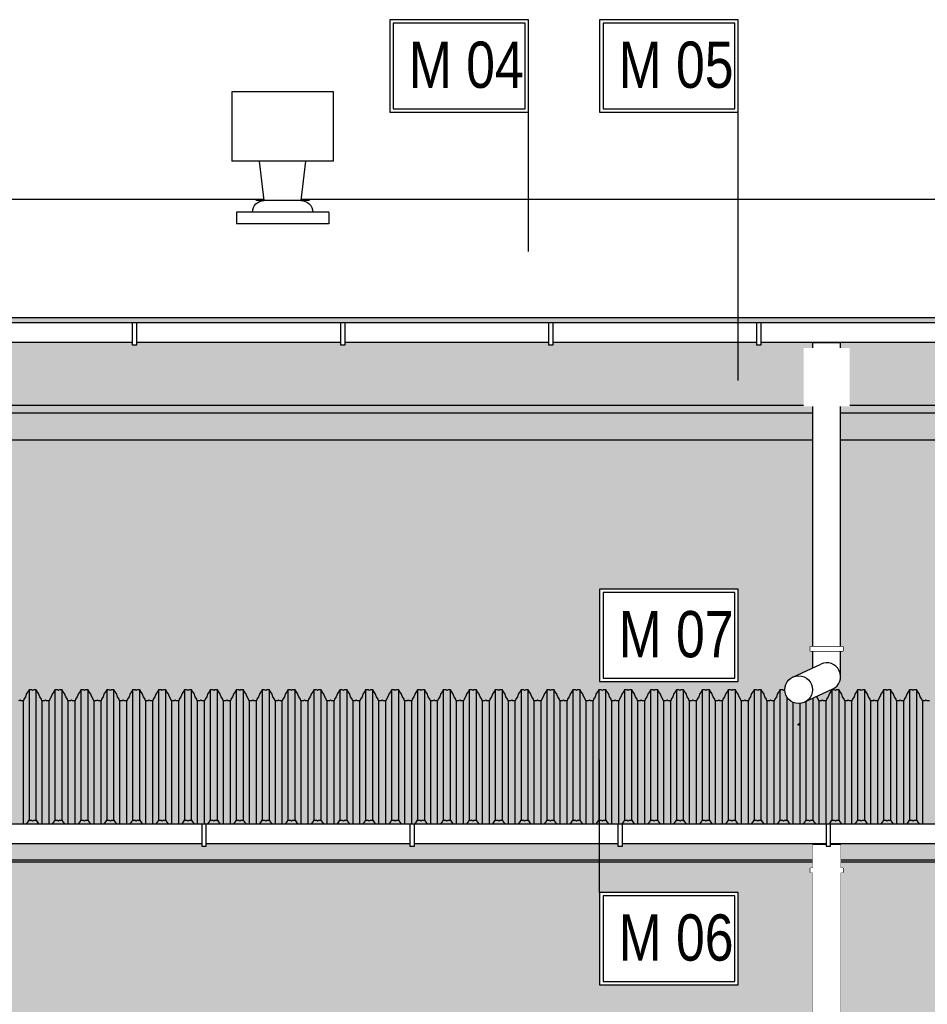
# Model space of a CAD drawing. Header units: millimetres. Extents: x 59331 to 112314, y -16110 to 34390.
# Tile 53 of 198: x 76796 to 77189, y -2231 to -1805. Entities that reach past the tile are written whole.
import ezdxf

# ---------------------------------------------------------------- set-up
doc = ezdxf.new("R2010")
doc.units = ezdxf.units.MM
doc.set_wipeout_variables(frame=1)
doc.linetypes.add('DASHED2', pattern=[0.375, 0.25, -0.125])
doc.layers.get('DEFPOINTS').update_dxf_attribs({"lineweight": 9})
for name, color, linetype in [('_HSA_OPIS', 43, 'Continuous'), ('_HSA_WIDOKOWE', 1, 'Continuous'), ('_HSA_WIDOKOWE_CIENKIE', 8, 'Continuous'), ('_HSA_ŚCIANY_CIENKIE', 2, 'Continuous'), ('_HSA_ŚCIANY_DZIAŁOWE', 6, 'Continuous')]:
    doc.layers.add(name, color=color, linetype=linetype)
doc.layers.add('_HSA_POMOC', color=120, linetype='Continuous', plot=False)
doc.layers.add('_HSA_WYDZIELENIA_POŻAROWE_240_MIN', color=7, linetype='DASHED2', true_color=0xab1603)
doc.styles.add('ARIAL_100', font='Arial.ttf', dxfattribs={"width": 0.8, "height": 20})

# ---------------------------------------------------------------- blocks, each defined once
blk = doc.blocks.new('*U1009')
at = {"transparency": 33554559}
h = blk.add_hatch(color=256, dxfattribs=at)
h.dxf.hatch_style = 1
h.paths.add_polyline_path([(0, 620.86), (-879, 620.86), (-879, 0), (0, 0)])
at = {"layer": 'DEFPOINTS'}
blk.add_lwpolyline([(0, 620.86), (-879, 620.86), (-879, 0), (0, 0), (0, 620.86)], close=True, dxfattribs=at)
blk = doc.blocks.new('*U61')
blk.add_wipeout([(0, 8.5), (0, 0), (10264, 0), (10264, 8.5)])
for p, q in [((10264, 8.5), (0, 8.5)), ((10264, 0), (0, 0))]:
    blk.add_line(p, q)
for points in [[(369.47, -1), (371.47, -1), (371.47, 8.5), (369.47, 8.5)], [(459.47, -1), (461.47, -1), (461.47, 8.5), (459.47, 8.5)], [(549.47, -1), (551.47, -1), (551.47, 8.5), (549.47, 8.5)], [(639.47, -1), (641.47, -1), (641.47, 8.5), (639.47, 8.5)]]:
    blk.add_wipeout(points)
for points in [[(369.47, -1), (371.47, -1), (371.47, 8.5), (369.47, 8.5)], [(459.47, -1), (461.47, -1), (461.47, 8.5), (459.47, 8.5)], [(549.47, -1), (551.47, -1), (551.47, 8.5), (549.47, 8.5)], [(639.47, -1), (641.47, -1), (641.47, 8.5), (639.47, 8.5)]]:
    blk.add_lwpolyline(points, close=True)
blk = doc.blocks.new('*U1006')
for points in [[(-6, 0), (6, 0), (6, -282.41), (-6, -282.41)], [(-7, -12), (7, -12), (7, -10), (-7, -10)], [(-7, -272.41), (7, -272.41), (7, -270.41), (-7, -270.41)]]:
    blk.add_lwpolyline(points, close=True)
blk.add_wipeout([(-6, 0), (6, 0), (6, -282.41), (-6, -282.41)])
for points in [[(-7, -10), (7, -10), (7, -12), (-7, -12)], [(-7, -100), (7, -100), (7, -102), (-7, -102)], [(-7, -190), (7, -190), (7, -192), (-7, -192)], [(-7, -270.41), (7, -270.41), (7, -272.41), (-7, -272.41)]]:
    blk.add_wipeout(points)
for points in [[(-7, -102), (7, -102), (7, -100), (-7, -100)], [(-7, -192), (7, -192), (7, -190), (-7, -190)]]:
    blk.add_lwpolyline(points, close=True)
blk = doc.blocks.new('A$Ce0e96bf1')
blk.add_wipeout([(-40, 0), (0, 0), (0, 5), (-7, 5), (-7.01, 5.23), (-7.03, 5.56), (-7.1, 5.99), (-7.18, 6.33), (-7.29, 6.68), (-7.54, 7.26), (-7.74, 7.62), (-8, 8.01), (-8.23, 8.28), (-8.46, 8.54), (-8.73, 8.78), (-8.99, 9), (-9.33, 9.23), (-9.58, 9.38), (-9.94, 9.56), (-10.25, 9.69), (-10.68, 9.82), (-11.05, 9.91), (-11.35, 9.96), (-11.64, 9.99), (-12, 10), (-10, 27), (2, 27), (2, 57), (-42, 57), (-42, 27), (-30, 27), (-28, 10), (-28.21, 10), (-28.9, 9.92), (-29.15, 9.87), (-29.48, 9.77), (-29.81, 9.66), (-30.14, 9.52), (-30.38, 9.4), (-30.86, 9.1), (-31.1, 8.92), (-31.62, 8.44), (-31.76, 8.29), (-32.01, 7.99), (-32.16, 7.77), (-32.36, 7.45), (-32.5, 7.18), (-32.58, 7), (-32.71, 6.67), (-32.79, 6.44), (-32.89, 6.05), (-32.94, 5.8), (-32.98, 5.49), (-32.99, 5.25), (-32.99, 5), (-40, 5)])
for p, q in [((-42, 57), (2, 57)), ((-42, 27), (-42, 57)), ((2, 57), (2, 27)), ((-42, 27), (2, 27)), ((-28, 10), (-30, 27)), ((-12, 10), (-10, 27)), ((-31.54, 10), (-8.46, 10)), ((-40, 5), (0, 5)), ((-40, 5), (-40, 0)), ((0, 5), (0, 0)), ((-40, 0), (0, 0))]:
    blk.add_line(p, q)
for centre, start, end in [((-28, 5), 90, 180), ((-12, 5), 0, 90)]:
    blk.add_arc(centre, 5, start, end)
blk = doc.blocks.new('DASZEK')
for points in [[(755.66, 63.41), (754.54, 63.41), (754.08, 63.7), (753.63, 63.41), (752.51, 63.41), (752.31, 64.11), (751.62, 65.07), (751.09, 66.6), (750.41, 67.44), (750.06, 68.18), (748.94, 68.18), (748.49, 67.88), (748.03, 68.18), (746.91, 68.18), (746.56, 67.44), (745.88, 66.6), (745.36, 65.07), (744.66, 64.11), (744.46, 63.41), (743.34, 63.41), (742.89, 63.7), (742.43, 63.41), (741.31, 63.41), (741.11, 64.11), (740.42, 65.07), (739.89, 66.6), (739.21, 67.44), (738.86, 68.18), (737.75, 68.18), (737.29, 67.88), (736.83, 68.18), (735.72, 68.18), (735.37, 67.44), (734.69, 66.6), (734.16, 65.07), (733.47, 64.11), (733.26, 63.41), (732.15, 63.41), (731.69, 63.7), (731.23, 63.41), (730.12, 63.41), (729.91, 64.11), (729.22, 65.07), (728.69, 66.6), (728.01, 67.44), (727.66, 68.18), (726.55, 68.18), (726.09, 67.88), (725.63, 68.18), (724.52, 68.18), (724.17, 67.44), (723.49, 66.6), (722.96, 65.07), (722.27, 64.11), (722.06, 63.41), (720.95, 63.41), (720.49, 63.7), (720.03, 63.41), (718.92, 63.41), (718.71, 64.11), (718.02, 65.07), (717.49, 66.6), (716.81, 67.44), (716.46, 68.18), (715.35, 68.18), (714.89, 67.88), (714.43, 68.18), (713.32, 68.18), (712.97, 67.44), (712.29, 66.6), (711.76, 65.07), (711.07, 64.11), (710.86, 63.41), (709.75, 63.41), (709.29, 63.7), (708.83, 63.41), (707.72, 63.41), (707.51, 64.11), (706.82, 65.07), (706.29, 66.6), (705.61, 67.44), (705.26, 68.18), (704.15, 68.18), (703.69, 67.88), (703.23, 68.18), (702.12, 68.18), (701.77, 67.44), (701.09, 66.6), (700.56, 65.07), (699.87, 64.11), (699.67, 63.41), (698.55, 63.41), (698.09, 63.7), (697.63, 63.41), (696.52, 63.41), (696.31, 64.11), (695.62, 65.07), (695.1, 66.6), (694.41, 67.44), (694.07, 68.18), (692.95, 68.18), (692.49, 67.88), (692.04, 68.18), (690.92, 68.18), (690.57, 67.44), (689.89, 66.6), (689.36, 65.07), (688.67, 64.11), (688.47, 63.41), (687.35, 63.41), (686.89, 63.7), (686.44, 63.41), (685.32, 63.41), (685.12, 64.11), (684.43, 65.07), (683.9, 66.6), (683.22, 67.44), (682.87, 68.18), (681.75, 68.18), (681.3, 67.88), (680.84, 68.18), (679.72, 68.18), (679.37, 67.44), (678.69, 66.6), (678.17, 65.07), (677.47, 64.11), (677.27, 63.41), (676.15, 63.41), (675.7, 63.7), (675.24, 63.41), (674.12, 63.41), (673.92, 64.11), (673.23, 65.07), (672.7, 66.6), (672.02, 67.44), (671.67, 68.18), (670.56, 68.18), (670.1, 67.88), (669.64, 68.18), (668.53, 68.18), (668.18, 67.44), (667.5, 66.6), (666.97, 65.07), (666.28, 64.11), (666.07, 63.41), (664.96, 63.41), (664.5, 63.7), (664.04, 63.41), (662.93, 63.41), (662.72, 64.11), (662.03, 65.07), (661.5, 66.6), (660.82, 67.44), (660.47, 68.18), (659.36, 68.18), (658.9, 67.88), (658.44, 68.18), (657.33, 68.18), (656.98, 67.44), (656.3, 66.6), (655.77, 65.07), (655.08, 64.11), (654.87, 63.41), (653.76, 63.41), (653.3, 63.7), (652.84, 63.41), (651.73, 63.41), (651.52, 64.11), (650.83, 65.07), (650.3, 66.6), (649.62, 67.44), (649.27, 68.18), (648.16, 68.18), (647.7, 67.88), (647.24, 68.18), (646.13, 68.18), (645.78, 67.44), (645.1, 66.6), (644.57, 65.07), (643.88, 64.11), (643.67, 63.41), (642.56, 63.41), (642.1, 63.7), (641.64, 63.41), (640.53, 63.41), (640.32, 64.11), (639.63, 65.07), (639.1, 66.6), (638.42, 67.44), (638.07, 68.18), (636.96, 68.18), (636.5, 67.88), (636.04, 68.18), (634.93, 68.18), (634.58, 67.44), (633.9, 66.6), (633.37, 65.07), (632.68, 64.11), (632.48, 63.41), (631.36, 63.41), (630.9, 63.7), (630.44, 63.41), (629.33, 63.41), (629.12, 64.11), (628.43, 65.07), (627.91, 66.6), (627.23, 67.44), (626.88, 68.18), (625.76, 68.18), (625.3, 67.88), (624.85, 68.18), (623.73, 68.18), (623.38, 67.44), (622.7, 66.6), (622.17, 65.07), (621.48, 64.11), (621.28, 63.41), (620.16, 63.41), (619.7, 63.7), (619.25, 63.41), (618.13, 63.41), (617.93, 64.11), (617.24, 65.07), (616.71, 66.6), (616.03, 67.44), (615.68, 68.18), (614.56, 68.18), (614.11, 67.88), (613.65, 68.18), (612.53, 68.18), (612.18, 67.44), (611.5, 66.6), (610.98, 65.07), (610.28, 64.11), (610.08, 63.41), (608.96, 63.41), (608.51, 63.7), (608.05, 63.41), (606.93, 63.41), (606.73, 64.11), (606.04, 65.07), (605.51, 66.6), (604.83, 67.44), (604.48, 68.18), (603.37, 68.18), (602.91, 67.88), (602.45, 68.18), (601.34, 68.18), (600.99, 67.44), (600.31, 66.6), (599.78, 65.07), (599.09, 64.11), (598.88, 63.41), (597.77, 63.41), (597.31, 63.7), (596.85, 63.41), (595.74, 63.41), (595.53, 64.11), (594.84, 65.07), (594.31, 66.6), (593.63, 67.44), (593.28, 68.18), (592.17, 68.18), (591.71, 67.88), (591.25, 68.18), (590.14, 68.18), (589.79, 67.44), (589.11, 66.6), (588.58, 65.07), (587.89, 64.11), (587.68, 63.41), (586.57, 63.41), (586.11, 63.7), (585.65, 63.41), (584.54, 63.41), (584.33, 64.11), (583.64, 65.07), (583.11, 66.6), (582.43, 67.44), (582.08, 68.18), (580.97, 68.18), (580.51, 67.88), (580.05, 68.18), (578.94, 68.18), (578.59, 67.44), (577.91, 66.6), (577.38, 65.07), (576.69, 64.11), (576.48, 63.41), (575.37, 63.41), (574.91, 63.7), (574.45, 63.41), (573.34, 63.41), (573.13, 64.11), (572.44, 65.07), (571.91, 66.6), (571.23, 67.44), (570.88, 68.18), (569.77, 68.18), (569.31, 67.88), (568.85, 68.18), (567.74, 68.18), (567.39, 67.44), (566.71, 66.6), (566.18, 65.07), (565.49, 64.11), (565.29, 63.41), (564.17, 63.41), (563.71, 63.7), (563.25, 63.41), (562.14, 63.41), (561.93, 64.11), (561.24, 65.07), (560.72, 66.6), (560.04, 67.44), (559.69, 68.18), (558.57, 68.18), (558.11, 67.88), (557.66, 68.18), (556.54, 68.18), (556.19, 67.44), (555.51, 66.6), (554.98, 65.07), (554.29, 64.11), (554.09, 63.41), (552.97, 63.41), (552.51, 63.7), (552.06, 63.41), (550.94, 63.41), (550.74, 64.11), (550.05, 65.07), (549.52, 66.6), (548.84, 67.44), (548.49, 68.18), (547.37, 68.18), (546.92, 67.88), (546.46, 68.18), (545.34, 68.18), (544.99, 67.44), (544.31, 66.6), (543.79, 65.07), (543.09, 64.11), (542.89, 63.41), (541.77, 63.41), (541.32, 63.7), (540.86, 63.41), (539.74, 63.41), (539.54, 64.11), (538.85, 65.07), (538.32, 66.6), (537.64, 67.44), (537.29, 68.18), (536.18, 68.18), (535.72, 67.88), (535.26, 68.18), (534.15, 68.18), (533.8, 67.44), (533.12, 66.6), (532.59, 65.07), (531.9, 64.11), (531.69, 63.41), (530.58, 63.41), (530.12, 63.7), (529.66, 63.41), (528.55, 63.41), (528.34, 64.11), (527.65, 65.07), (527.12, 66.6), (526.44, 67.44), (526.09, 68.18), (524.98, 68.18), (524.52, 67.88), (524.06, 68.18), (522.95, 68.18), (522.6, 67.44), (521.92, 66.6), (521.39, 65.07), (520.7, 64.11), (520.49, 63.41), (519.38, 63.41), (518.92, 63.7), (518.46, 63.41), (517.35, 63.41), (517.14, 64.11), (516.45, 65.07), (515.92, 66.6), (515.24, 67.44), (514.89, 68.18), (513.78, 68.18), (513.32, 67.88), (512.86, 68.18), (511.75, 68.18), (511.4, 67.44), (510.72, 66.6), (510.19, 65.07), (509.5, 64.11), (509.29, 63.41), (508.18, 63.41), (507.72, 63.7), (507.26, 63.41), (506.15, 63.41), (505.94, 64.11), (505.25, 65.07), (504.72, 66.6), (504.04, 67.44), (503.69, 68.18), (502.58, 68.18), (502.12, 67.88), (501.66, 68.18), (500.55, 68.18), (500.2, 67.44), (499.52, 66.6), (498.99, 65.07), (498.3, 64.11), (498.1, 63.41), (496.98, 63.41), (496.52, 63.7), (496.06, 63.41), (494.95, 63.41), (494.74, 64.11), (494.05, 65.07), (493.53, 66.6), (492.85, 67.44), (492.5, 68.18), (491.38, 68.18), (490.92, 67.88), (490.47, 68.18), (489.35, 68.18), (489, 67.44), (488.32, 66.6), (487.79, 65.07), (487.1, 64.11), (486.9, 63.41), (485.78, 63.41), (485.32, 63.7), (484.87, 63.41), (483.75, 63.41), (483.55, 64.11), (482.86, 65.07), (482.33, 66.6), (481.65, 67.44), (481.3, 68.18), (480.18, 68.18), (479.73, 67.88), (479.27, 68.18), (478.15, 68.18), (477.8, 67.44), (477.12, 66.6), (476.6, 65.07), (475.91, 64.11), (475.7, 63.41), (474.58, 63.41), (474.13, 63.7), (473.67, 63.41), (472.55, 63.41), (472.35, 64.11), (471.66, 65.07), (471.13, 66.6), (470.45, 67.44), (470.1, 68.18), (468.99, 68.18), (468.53, 67.88), (468.07, 68.18), (466.96, 68.18), (466.61, 67.44), (465.93, 66.6), (465.4, 65.07), (464.71, 64.11), (464.5, 63.41), (463.39, 63.41), (462.93, 63.7), (462.47, 63.41), (461.36, 63.41), (461.15, 64.11), (460.46, 65.07), (459.93, 66.6), (459.25, 67.44), (458.9, 68.18), (457.79, 68.18), (457.33, 67.88), (456.87, 68.18), (455.76, 68.18), (455.41, 67.44), (454.73, 66.6), (454.2, 65.07), (453.51, 64.11), (453.3, 63.41), (452.19, 63.41), (451.73, 63.7), (451.27, 63.41), (450.16, 63.41), (449.95, 64.11), (449.26, 65.07), (448.73, 66.6), (448.05, 67.44), (447.7, 68.18), (446.59, 68.18), (446.13, 67.88), (445.67, 68.18), (444.56, 68.18), (444.21, 67.44), (443.53, 66.6), (443, 65.07), (442.31, 64.11), (442.1, 63.41), (440.99, 63.41), (440.53, 63.7), (440.07, 63.41), (438.96, 63.41), (438.75, 64.11), (438.06, 65.07), (437.53, 66.6), (436.85, 67.44), (436.5, 68.18), (435.39, 68.18), (434.93, 67.88), (434.47, 68.18), (433.36, 68.18), (433.01, 67.44), (432.33, 66.6), (431.8, 65.07), (431.11, 64.11), (430.91, 63.41), (429.79, 63.41), (429.33, 63.7), (428.87, 63.41), (427.76, 63.41), (427.55, 64.11), (426.86, 65.07), (426.34, 66.6), (425.66, 67.44), (425.31, 68.18), (424.19, 68.18), (423.73, 67.88), (423.28, 68.18), (422.16, 68.18), (421.81, 67.44), (421.13, 66.6), (420.6, 65.07), (419.91, 64.11), (419.71, 63.41), (418.59, 63.41), (418.13, 63.7), (417.68, 63.41), (416.56, 63.41), (416.36, 64.11), (415.67, 65.07), (415.14, 66.6), (414.46, 67.44), (414.11, 68.18), (412.99, 68.18), (412.54, 67.88), (412.08, 68.18), (410.96, 68.18), (410.61, 67.44), (409.93, 66.6), (409.41, 65.07), (408.72, 64.11), (408.51, 63.41), (407.39, 63.41), (406.94, 63.7), (406.48, 63.41), (405.36, 63.41), (405.16, 64.11), (404.47, 65.07), (403.94, 66.6), (403.26, 67.44), (402.91, 68.18), (401.8, 68.18), (401.34, 67.88), (400.88, 68.18), (399.77, 68.18), (399.42, 67.44), (398.74, 66.6), (398.21, 65.07), (397.52, 64.11), (397.31, 63.41), (396.2, 63.41), (395.74, 63.7), (395.28, 63.41), (394.17, 63.41), (393.96, 64.11), (393.27, 65.07), (392.74, 66.6), (392.06, 67.44), (391.71, 68.18), (390.6, 68.18), (390.14, 67.88), (389.68, 68.18), (388.57, 68.18), (388.22, 67.44), (387.54, 66.6), (387.01, 65.07), (386.32, 64.11), (386.11, 63.41), (385, 63.41), (384.54, 63.7), (384.08, 63.41), (382.97, 63.41), (382.76, 64.11), (382.07, 65.07), (381.54, 66.6), (380.86, 67.44), (380.51, 68.18), (379.4, 68.18), (378.94, 67.88), (378.48, 68.18), (377.37, 68.18), (377.02, 67.44), (376.34, 66.6), (375.81, 65.07), (375.12, 64.11), (374.91, 63.41), (373.8, 63.41), (373.34, 63.7), (372.88, 63.41), (371.77, 63.41), (371.56, 64.11), (370.87, 65.07), (370.34, 66.6), (369.66, 67.44), (369.31, 68.18), (368.2, 68.18), (367.74, 67.88), (367.28, 68.18), (366.17, 68.18), (365.82, 67.44), (365.14, 66.6), (364.61, 65.07), (363.92, 64.11), (363.72, 63.41), (362.6, 63.41), (362.14, 63.7), (361.69, 63.41)], [(361.69, 7.03), (362.14, 7.32), (362.6, 7.03), (363.72, 7.03), (363.92, 7.73), (364.61, 8.69), (365.14, 10.22), (365.82, 11.06), (366.17, 11.8), (367.28, 11.8), (367.74, 11.5), (368.2, 11.8), (369.31, 11.8), (369.66, 11.06), (370.34, 10.22), (370.87, 8.69), (371.56, 7.73), (371.77, 7.03), (372.88, 7.03), (373.34, 7.32), (373.8, 7.03), (374.91, 7.03), (375.12, 7.73), (375.81, 8.69), (376.34, 10.22), (377.02, 11.06), (377.37, 11.8), (378.48, 11.8), (378.94, 11.5), (379.4, 11.8), (380.51, 11.8), (380.86, 11.06), (381.54, 10.22), (382.07, 8.69), (382.76, 7.73), (382.97, 7.03), (384.08, 7.03), (384.54, 7.32), (385, 7.03), (386.11, 7.03), (386.32, 7.73), (387.01, 8.69), (387.54, 10.22), (388.22, 11.06), (388.57, 11.8), (389.68, 11.8), (390.14, 11.5), (390.6, 11.8), (391.71, 11.8), (392.06, 11.06), (392.74, 10.22), (393.27, 8.69), (393.96, 7.73), (394.17, 7.03), (395.28, 7.03), (395.74, 7.32), (396.2, 7.03), (397.31, 7.03), (397.52, 7.73), (398.21, 8.69), (398.74, 10.22), (399.42, 11.06), (399.77, 11.8), (400.88, 11.8), (401.34, 11.5), (401.8, 11.8), (402.91, 11.8), (403.26, 11.06), (403.94, 10.22), (404.47, 8.69), (405.16, 7.73), (405.36, 7.03), (406.48, 7.03), (406.94, 7.32), (407.39, 7.03), (408.51, 7.03), (408.72, 7.73), (409.41, 8.69), (409.93, 10.22), (410.61, 11.06), (410.96, 11.8), (412.08, 11.8), (412.54, 11.5), (412.99, 11.8), (414.11, 11.8), (414.46, 11.06), (415.14, 10.22), (415.67, 8.69), (416.36, 7.73), (416.56, 7.03), (417.68, 7.03), (418.13, 7.32), (418.59, 7.03), (419.71, 7.03), (419.91, 7.73), (420.6, 8.69), (421.13, 10.22), (421.81, 11.06), (422.16, 11.8), (423.28, 11.8), (423.73, 11.5), (424.19, 11.8), (425.31, 11.8), (425.66, 11.06), (426.34, 10.22), (426.86, 8.69), (427.55, 7.73), (427.76, 7.03), (428.87, 7.03), (429.33, 7.32), (429.79, 7.03), (430.91, 7.03), (431.11, 7.73), (431.8, 8.69), (432.33, 10.22), (433.01, 11.06), (433.36, 11.8), (434.47, 11.8), (434.93, 11.5), (435.39, 11.8), (436.5, 11.8), (436.85, 11.06), (437.53, 10.22), (438.06, 8.69), (438.75, 7.73), (438.96, 7.03), (440.07, 7.03), (440.53, 7.32), (440.99, 7.03), (442.1, 7.03), (442.31, 7.73), (443, 8.69), (443.53, 10.22), (444.21, 11.06), (444.56, 11.8), (445.67, 11.8), (446.13, 11.5), (446.59, 11.8), (447.7, 11.8), (448.05, 11.06), (448.73, 10.22), (449.26, 8.69), (449.95, 7.73), (450.16, 7.03), (451.27, 7.03), (451.73, 7.32), (452.19, 7.03), (453.3, 7.03), (453.51, 7.73), (454.2, 8.69), (454.73, 10.22), (455.41, 11.06), (455.76, 11.8), (456.87, 11.8), (457.33, 11.5), (457.79, 11.8), (458.9, 11.8), (459.25, 11.06), (459.93, 10.22), (460.46, 8.69), (461.15, 7.73), (461.36, 7.03), (462.47, 7.03), (462.93, 7.32), (463.39, 7.03), (464.5, 7.03), (464.71, 7.73), (465.4, 8.69), (465.93, 10.22), (466.61, 11.06), (466.96, 11.8), (468.07, 11.8), (468.53, 11.5), (468.99, 11.8), (470.1, 11.8), (470.45, 11.06), (471.13, 10.22), (471.66, 8.69), (472.35, 7.73), (472.55, 7.03), (473.67, 7.03), (474.13, 7.32), (474.58, 7.03), (475.7, 7.03), (475.91, 7.73), (476.6, 8.69), (477.12, 10.22), (477.8, 11.06), (478.15, 11.8), (479.27, 11.8), (479.73, 11.5), (480.18, 11.8), (481.3, 11.8), (481.65, 11.06), (482.33, 10.22), (482.86, 8.69), (483.55, 7.73), (483.75, 7.03), (484.87, 7.03), (485.32, 7.32), (485.78, 7.03), (486.9, 7.03), (487.1, 7.73), (487.79, 8.69), (488.32, 10.22), (489, 11.06), (489.35, 11.8), (490.47, 11.8), (490.92, 11.5), (491.38, 11.8), (492.5, 11.8), (492.85, 11.06), (493.53, 10.22), (494.05, 8.69), (494.74, 7.73), (494.95, 7.03), (496.06, 7.03), (496.52, 7.32), (496.98, 7.03), (498.1, 7.03), (498.3, 7.73), (498.99, 8.69), (499.52, 10.22), (500.2, 11.06), (500.55, 11.8), (501.66, 11.8), (502.12, 11.5), (502.58, 11.8), (503.69, 11.8), (504.04, 11.06), (504.72, 10.22), (505.25, 8.69), (505.94, 7.73), (506.15, 7.03), (507.26, 7.03), (507.72, 7.32), (508.18, 7.03), (509.29, 7.03), (509.5, 7.73), (510.19, 8.69), (510.72, 10.22), (511.4, 11.06), (511.75, 11.8), (512.86, 11.8), (513.32, 11.5), (513.78, 11.8), (514.89, 11.8), (515.24, 11.06), (515.92, 10.22), (516.45, 8.69), (517.14, 7.73), (517.35, 7.03), (518.46, 7.03), (518.92, 7.32), (519.38, 7.03), (520.49, 7.03), (520.7, 7.73), (521.39, 8.69), (521.92, 10.22), (522.6, 11.06), (522.95, 11.8), (524.06, 11.8), (524.52, 11.5), (524.98, 11.8), (526.09, 11.8), (526.44, 11.06), (527.12, 10.22), (527.65, 8.69), (528.34, 7.73), (528.55, 7.03), (529.66, 7.03), (530.12, 7.32), (530.58, 7.03), (531.69, 7.03), (531.9, 7.73), (532.59, 8.69), (533.12, 10.22), (533.8, 11.06), (534.15, 11.8), (535.26, 11.8), (535.72, 11.5), (536.18, 11.8), (537.29, 11.8), (537.64, 11.06), (538.32, 10.22), (538.85, 8.69), (539.54, 7.73), (539.74, 7.03), (540.86, 7.03), (541.32, 7.32), (541.77, 7.03), (542.89, 7.03), (543.09, 7.73), (543.79, 8.69), (544.31, 10.22), (544.99, 11.06), (545.34, 11.8), (546.46, 11.8), (546.92, 11.5), (547.37, 11.8), (548.49, 11.8), (548.84, 11.06), (549.52, 10.22), (550.05, 8.69), (550.74, 7.73), (550.94, 7.03), (552.06, 7.03), (552.51, 7.32), (552.97, 7.03), (554.09, 7.03), (554.29, 7.73), (554.98, 8.69), (555.51, 10.22), (556.19, 11.06), (556.54, 11.8), (557.66, 11.8), (558.11, 11.5), (558.57, 11.8), (559.69, 11.8), (560.04, 11.06), (560.72, 10.22), (561.24, 8.69), (561.93, 7.73), (562.14, 7.03), (563.25, 7.03), (563.71, 7.32), (564.17, 7.03), (565.29, 7.03), (565.49, 7.73), (566.18, 8.69), (566.71, 10.22), (567.39, 11.06), (567.74, 11.8), (568.85, 11.8), (569.31, 11.5), (569.77, 11.8), (570.88, 11.8), (571.23, 11.06), (571.91, 10.22), (572.44, 8.69), (573.13, 7.73), (573.34, 7.03), (574.45, 7.03), (574.91, 7.32), (575.37, 7.03), (576.48, 7.03), (576.69, 7.73), (577.38, 8.69), (577.91, 10.22), (578.59, 11.06), (578.94, 11.8), (580.05, 11.8), (580.51, 11.5), (580.97, 11.8), (582.08, 11.8), (582.43, 11.06), (583.11, 10.22), (583.64, 8.69), (584.33, 7.73), (584.54, 7.03), (585.65, 7.03), (586.11, 7.32), (586.57, 7.03), (587.68, 7.03), (587.89, 7.73), (588.58, 8.69), (589.11, 10.22), (589.79, 11.06), (590.14, 11.8), (591.25, 11.8), (591.71, 11.5), (592.17, 11.8), (593.28, 11.8), (593.63, 11.06), (594.31, 10.22), (594.84, 8.69), (595.53, 7.73), (595.74, 7.03), (596.85, 7.03), (597.31, 7.32), (597.77, 7.03), (598.88, 7.03), (599.09, 7.73), (599.78, 8.69), (600.31, 10.22), (600.99, 11.06), (601.34, 11.8), (602.45, 11.8), (602.91, 11.5), (603.37, 11.8), (604.48, 11.8), (604.83, 11.06), (605.51, 10.22), (606.04, 8.69), (606.73, 7.73), (606.93, 7.03), (608.05, 7.03), (608.51, 7.32), (608.96, 7.03), (610.08, 7.03), (610.28, 7.73), (610.98, 8.69), (611.5, 10.22), (612.18, 11.06), (612.53, 11.8), (613.65, 11.8), (614.11, 11.5), (614.56, 11.8), (615.68, 11.8), (616.03, 11.06), (616.71, 10.22), (617.24, 8.69), (617.93, 7.73), (618.13, 7.03), (619.25, 7.03), (619.7, 7.32), (620.16, 7.03), (621.28, 7.03), (621.48, 7.73), (622.17, 8.69), (622.7, 10.22), (623.38, 11.06), (623.73, 11.8), (624.85, 11.8), (625.3, 11.5), (625.76, 11.8), (626.88, 11.8), (627.23, 11.06), (627.91, 10.22), (628.43, 8.69), (629.12, 7.73), (629.33, 7.03), (630.44, 7.03), (630.9, 7.32), (631.36, 7.03), (632.48, 7.03), (632.68, 7.73), (633.37, 8.69), (633.9, 10.22), (634.58, 11.06), (634.93, 11.8), (636.04, 11.8), (636.5, 11.5), (636.96, 11.8), (638.07, 11.8), (638.42, 11.06), (639.1, 10.22), (639.63, 8.69), (640.32, 7.73), (640.53, 7.03), (641.64, 7.03), (642.1, 7.32), (642.56, 7.03), (643.67, 7.03), (643.88, 7.73), (644.57, 8.69), (645.1, 10.22), (645.78, 11.06), (646.13, 11.8), (647.24, 11.8), (647.7, 11.5), (648.16, 11.8), (649.27, 11.8), (649.62, 11.06), (650.3, 10.22), (650.83, 8.69), (651.52, 7.73), (651.73, 7.03), (652.84, 7.03), (653.3, 7.32), (653.76, 7.03), (654.87, 7.03), (655.08, 7.73), (655.77, 8.69), (656.3, 10.22), (656.98, 11.06), (657.33, 11.8), (658.44, 11.8), (658.9, 11.5), (659.36, 11.8), (660.47, 11.8), (660.82, 11.06), (661.5, 10.22), (662.03, 8.69), (662.72, 7.73), (662.93, 7.03), (664.04, 7.03), (664.5, 7.32), (664.96, 7.03), (666.07, 7.03), (666.28, 7.73), (666.97, 8.69), (667.5, 10.22), (668.18, 11.06), (668.53, 11.8), (669.64, 11.8), (670.1, 11.5), (670.56, 11.8), (671.67, 11.8), (672.02, 11.06), (672.7, 10.22), (673.23, 8.69), (673.92, 7.73), (674.12, 7.03), (675.24, 7.03), (675.7, 7.32), (676.15, 7.03), (677.27, 7.03), (677.47, 7.73), (678.17, 8.69), (678.69, 10.22), (679.37, 11.06), (679.72, 11.8), (680.84, 11.8), (681.3, 11.5), (681.75, 11.8), (682.87, 11.8), (683.22, 11.06), (683.9, 10.22), (684.43, 8.69), (685.12, 7.73), (685.32, 7.03), (686.44, 7.03), (686.89, 7.32), (687.35, 7.03), (688.47, 7.03), (688.67, 7.73), (689.36, 8.69), (689.89, 10.22), (690.57, 11.06), (690.92, 11.8), (692.04, 11.8), (692.49, 11.5), (692.95, 11.8), (694.07, 11.8), (694.41, 11.06), (695.1, 10.22), (695.62, 8.69), (696.31, 7.73), (696.52, 7.03), (697.63, 7.03), (698.09, 7.32), (698.55, 7.03), (699.67, 7.03), (699.87, 7.73), (700.56, 8.69), (701.09, 10.22), (701.77, 11.06), (702.12, 11.8), (703.23, 11.8), (703.69, 11.5), (704.15, 11.8), (705.26, 11.8), (705.61, 11.06), (706.29, 10.22), (706.82, 8.69), (707.51, 7.73), (707.72, 7.03), (708.83, 7.03), (709.29, 7.32), (709.75, 7.03), (710.86, 7.03), (711.07, 7.73), (711.76, 8.69), (712.29, 10.22), (712.97, 11.06), (713.32, 11.8), (714.43, 11.8), (714.89, 11.5), (715.35, 11.8), (716.46, 11.8), (716.81, 11.06), (717.49, 10.22), (718.02, 8.69), (718.71, 7.73), (718.92, 7.03), (720.03, 7.03), (720.49, 7.32), (720.95, 7.03), (722.06, 7.03), (722.27, 7.73), (722.96, 8.69), (723.49, 10.22), (724.17, 11.06), (724.52, 11.8), (725.63, 11.8), (726.09, 11.5), (726.55, 11.8), (727.66, 11.8), (728.01, 11.06), (728.69, 10.22), (729.22, 8.69), (729.91, 7.73), (730.12, 7.03), (731.23, 7.03), (731.69, 7.32), (732.15, 7.03), (733.26, 7.03), (733.47, 7.73), (734.16, 8.69), (734.69, 10.22), (735.37, 11.06), (735.72, 11.8), (736.83, 11.8), (737.29, 11.5), (737.75, 11.8), (738.86, 11.8), (739.21, 11.06), (739.89, 10.22), (740.42, 8.69), (741.11, 7.73), (741.31, 7.03), (742.43, 7.03), (742.89, 7.32), (743.34, 7.03), (744.46, 7.03), (744.66, 7.73), (745.36, 8.69), (745.88, 10.22), (746.56, 11.06), (746.91, 11.8), (748.03, 11.8), (748.49, 11.5), (748.94, 11.8), (750.06, 11.8), (750.41, 11.06), (751.09, 10.22), (751.62, 8.69), (752.31, 7.73), (752.51, 7.03), (753.63, 7.03), (754.08, 7.32), (754.54, 7.03), (755.66, 7.03)]]:
    blk.add_lwpolyline(points)
at = {"layer": '_HSA_WIDOKOWE_CIENKIE'}
for p, q in [((366.17, 68.18), (366.17, 11.8)), ((369.31, 11.8), (369.31, 68.18)), ((377.37, 68.18), (377.37, 11.8)), ((380.51, 11.8), (380.51, 68.18)), ((388.57, 68.18), (388.57, 11.8)), ((391.71, 11.8), (391.71, 68.18)), ((399.77, 68.18), (399.77, 11.8)), ((402.91, 11.8), (402.91, 68.18)), ((410.96, 68.18), (410.96, 11.8)), ((414.11, 11.8), (414.11, 68.18)), ((422.16, 68.18), (422.16, 11.8)), ((425.31, 11.8), (425.31, 68.18)), ((433.36, 68.18), (433.36, 11.8)), ((436.5, 11.8), (436.5, 68.18)), ((444.56, 68.18), (444.56, 11.8)), ((447.7, 11.8), (447.7, 68.18)), ((455.76, 68.18), (455.76, 11.8)), ((458.9, 11.8), (458.9, 68.18)), ((466.96, 68.18), (466.96, 11.8)), ((470.1, 11.8), (470.1, 68.18)), ((478.15, 68.18), (478.15, 11.8)), ((481.3, 11.8), (481.3, 68.18)), ((489.35, 68.18), (489.35, 11.8)), ((492.5, 11.8), (492.5, 68.18)), ((500.55, 68.18), (500.55, 11.8)), ((503.69, 11.8), (503.69, 68.18)), ((511.75, 68.18), (511.75, 11.8)), ((514.89, 11.8), (514.89, 68.18)), ((522.95, 68.18), (522.95, 11.8)), ((526.09, 11.8), (526.09, 68.18)), ((534.15, 68.18), (534.15, 11.8)), ((537.29, 11.8), (537.29, 68.18)), ((545.34, 68.18), (545.34, 11.8)), ((548.49, 11.8), (548.49, 68.18)), ((556.54, 68.18), (556.54, 11.8)), ((559.69, 11.8), (559.69, 68.18)), ((567.74, 68.18), (567.74, 11.8)), ((570.88, 11.8), (570.88, 68.18)), ((578.94, 68.18), (578.94, 11.8)), ((582.08, 11.8), (582.08, 68.18)), ((590.14, 68.18), (590.14, 11.8)), ((593.28, 11.8), (593.28, 68.18)), ((601.34, 68.18), (601.34, 11.8)), ((604.48, 11.8), (604.48, 68.18)), ((612.53, 68.18), (612.53, 11.8)), ((615.68, 11.8), (615.68, 68.18)), ((623.73, 68.18), (623.73, 11.8)), ((626.88, 11.8), (626.88, 68.18)), ((634.93, 68.18), (634.93, 11.8)), ((638.07, 11.8), (638.07, 68.18)), ((646.13, 68.18), (646.13, 11.8)), ((649.27, 11.8), (649.27, 68.18)), ((657.33, 68.18), (657.33, 11.8)), ((660.47, 11.8), (660.47, 68.18)), ((668.53, 68.18), (668.53, 11.8)), ((671.67, 11.8), (671.67, 68.18)), ((679.72, 68.18), (679.72, 11.8)), ((682.87, 11.8), (682.87, 68.18)), ((690.92, 68.18), (690.92, 11.8)), ((694.07, 11.8), (694.07, 68.18)), ((702.12, 68.18), (702.12, 11.8)), ((705.26, 11.8), (705.26, 68.18)), ((713.32, 68.18), (713.32, 11.8)), ((716.46, 11.8), (716.46, 68.18)), ((724.52, 68.18), (724.52, 11.8)), ((727.66, 11.8), (727.66, 68.18)), ((735.72, 68.18), (735.72, 11.8)), ((738.86, 11.8), (738.86, 68.18)), ((746.91, 68.18), (746.91, 11.8)), ((750.06, 11.8), (750.06, 68.18)), ((363.72, 7.03), (363.72, 63.41)), ((371.77, 63.41), (371.77, 7.03)), ((374.91, 7.03), (374.91, 63.41)), ((382.97, 63.41), (382.97, 7.03)), ((386.11, 7.03), (386.11, 63.41)), ((394.17, 63.41), (394.17, 7.03)), ((397.31, 7.03), (397.31, 63.41)), ((405.36, 63.41), (405.36, 7.03)), ((408.51, 7.03), (408.51, 63.41)), ((416.56, 63.41), (416.56, 7.03)), ((419.71, 7.03), (419.71, 63.41)), ((427.76, 63.41), (427.76, 7.03)), ((430.91, 7.03), (430.91, 63.41)), ((438.96, 63.41), (438.96, 7.03)), ((442.1, 7.03), (442.1, 63.41)), ((450.16, 63.41), (450.16, 7.03)), ((453.3, 7.03), (453.3, 63.41)), ((461.36, 63.41), (461.36, 7.03)), ((464.5, 7.03), (464.5, 63.41)), ((472.55, 63.41), (472.55, 7.03)), ((475.7, 7.03), (475.7, 63.41)), ((483.75, 63.41), (483.75, 7.03)), ((486.9, 7.03), (486.9, 63.41)), ((494.95, 63.41), (494.95, 7.03)), ((498.1, 7.03), (498.1, 63.41)), ((506.15, 63.41), (506.15, 7.03)), ((509.29, 7.03), (509.29, 63.41)), ((517.35, 63.41), (517.35, 7.03)), ((520.49, 7.03), (520.49, 63.41)), ((528.55, 63.41), (528.55, 7.03)), ((531.69, 7.03), (531.69, 63.41)), ((539.74, 63.41), (539.74, 7.03)), ((542.89, 7.03), (542.89, 63.41)), ((550.94, 63.41), (550.94, 7.03)), ((554.09, 7.03), (554.09, 63.41)), ((562.14, 63.41), (562.14, 7.03)), ((565.29, 7.03), (565.29, 63.41)), ((573.34, 63.41), (573.34, 7.03)), ((576.48, 7.03), (576.48, 63.41)), ((584.54, 63.41), (584.54, 7.03)), ((587.68, 7.03), (587.68, 63.41)), ((595.74, 63.41), (595.74, 7.03)), ((598.88, 7.03), (598.88, 63.41)), ((606.93, 63.41), (606.93, 7.03)), ((610.08, 7.03), (610.08, 63.41)), ((618.13, 63.41), (618.13, 7.03)), ((621.28, 7.03), (621.28, 63.41)), ((629.33, 63.41), (629.33, 7.03)), ((632.48, 7.03), (632.48, 63.41)), ((640.53, 63.41), (640.53, 7.03)), ((643.67, 7.03), (643.67, 63.41)), ((651.73, 63.41), (651.73, 7.03)), ((654.87, 7.03), (654.87, 63.41)), ((662.93, 63.41), (662.93, 7.03)), ((666.07, 7.03), (666.07, 63.41)), ((674.12, 63.41), (674.12, 7.03)), ((677.27, 7.03), (677.27, 63.41)), ((685.32, 63.41), (685.32, 7.03)), ((688.47, 7.03), (688.47, 63.41)), ((696.52, 63.41), (696.52, 7.03)), ((699.67, 7.03), (699.67, 63.41)), ((707.72, 63.41), (707.72, 7.03)), ((710.86, 7.03), (710.86, 63.41)), ((718.92, 63.41), (718.92, 7.03)), ((722.06, 7.03), (722.06, 63.41)), ((730.12, 63.41), (730.12, 7.03)), ((733.26, 7.03), (733.26, 63.41)), ((741.31, 63.41), (741.31, 7.03)), ((744.46, 7.03), (744.46, 63.41)), ((752.51, 63.41), (752.51, 7.03))]:
    blk.add_line(p, q, dxfattribs=at)
blk = doc.blocks.new('*U345')
blk.add_wipeout([(0, 8.5), (0, 0), (10234, 0), (10234, 8.5)])
for p, q in [((10234, 8.5), (0, 8.5)), ((10234, 0), (0, 0))]:
    blk.add_line(p, q)
for points in [[(369.47, -1), (371.47, -1), (371.47, 8.5), (369.47, 8.5)], [(459.47, -1), (461.47, -1), (461.47, 8.5), (459.47, 8.5)], [(549.47, -1), (551.47, -1), (551.47, 8.5), (549.47, 8.5)], [(639.47, -1), (641.47, -1), (641.47, 8.5), (639.47, 8.5)]]:
    blk.add_wipeout(points)
for points in [[(369.47, -1), (371.47, -1), (371.47, 8.5), (369.47, 8.5)], [(459.47, -1), (461.47, -1), (461.47, 8.5), (459.47, 8.5)], [(549.47, -1), (551.47, -1), (551.47, 8.5), (549.47, 8.5)], [(639.47, -1), (641.47, -1), (641.47, 8.5), (639.47, 8.5)]]:
    blk.add_lwpolyline(points, close=True)
blk = doc.blocks.new('*U354')
at = {"layer": '_HSA_POMOC'}
for p, q in [((-12.6, -165.14), (-11.6, -165.14)), ((-12.1, -164.64), (-12.1, -165.64))]:
    blk.add_line(p, q, dxfattribs=at)
blk.add_wipeout([(-6, 0), (6, 0), (6, -144.45), (5.99, -144.86), (5.94, -145.27), (5.88, -145.65), (5.78, -146.05), (5.67, -146.4), (5.49, -146.87), (5.29, -147.28), (5.07, -147.66), (4.88, -147.94), (4.58, -148.33), (4.37, -148.57), (3.95, -148.97), (3.75, -149.14), (3.42, -149.39), (3.06, -149.62), (2.74, -149.79), (2.55, -149.88), (-9.54, -155.57), (-9.82, -155.69), (-10.31, -155.87), (-10.72, -155.98), (-11.2, -156.08), (-11.6, -156.12), (-12.1, -156.14), (-12.6, -156.12), (-12.95, -156.08), (-13.56, -155.96), (-13.87, -155.87), (-14.21, -155.76), (-14.66, -155.57), (-14.89, -155.45), (-15.24, -155.26), (-15.56, -155.04), (-15.85, -154.83), (-16.09, -154.63), (-16.33, -154.39), (-16.56, -154.15), (-16.85, -153.81), (-17.07, -153.5), (-17.29, -153.15), (-17.45, -152.86), (-17.6, -152.52), (-17.73, -152.2), (-17.81, -151.98), (-17.92, -151.59), (-18, -151.19), (-18.05, -150.89), (-18.09, -150.51), (-18.1, -150.14), (-18.09, -149.89), (-18.06, -149.51), (-18.02, -149.18), (-17.96, -148.88), (-17.85, -148.43), (-17.74, -148.1), (-17.61, -147.77), (-17.49, -147.52), (-17.3, -147.15), (-17.03, -146.72), (-16.87, -146.51), (-16.61, -146.19), (-16.43, -146), (-16.13, -145.7), (-15.96, -145.55), (-15.79, -145.41), (-15.5, -145.2), (-15.18, -145), (-15.07, -144.93), (-14.85, -144.81), (-14.85, -144.81), (-6, -140.65)])
for p, q in [((-6, 0), (6, 0)), ((6, -144.45), (6, 0)), ((-6, -140.65), (-6, 0)), ((-14.65, -144.71), (-2.55, -139.02)), ((2.55, -149.88), (-9.54, -155.57))]:
    blk.add_line(p, q)
for points in [[(-7, -10), (7, -10), (7, -12), (-7, -12)], [(-7, -131.45), (7, -131.45), (7, -133.45), (-7, -133.45)]]:
    blk.add_lwpolyline(points, close=True)
blk.add_circle((-12.1, -150.14), 6)
blk.add_arc((0, -144.45), 6, 295.1878, 115.1878)
for points in [[(-7, -12), (-7, -10), (7, -10), (7, -12)], [(-7, -133.45), (-7, -131.45), (7, -131.45), (7, -133.45)]]:
    blk.add_wipeout(points)
blk = doc.blocks.new('A$C43494AD3')
blk.add_wipeout([(-70, 40), (-70, 0), (-10, 0), (-10, 40)])
for points in [[(-70, 40), (-10, 40), (-10, 0), (-70, 0)], [(-68.5, 38.5), (-11.5, 38.5), (-11.5, 1.5), (-68.5, 1.5)]]:
    blk.add_lwpolyline(points, close=True)
at = {"style": 'ARIAL_100', "width": 0.8}
blk.add_attdef('M_01', (-61.74, 9.75), '', height=20, dxfattribs=at)

msp = doc.modelspace()

# ---------------------------------------------------------------- linework, layer by layer
at = {"layer": '_HSA_WIDOKOWE_CIENKIE', "ltscale": 10}
msp.add_line((86765.83, -1882.61), (76475.33, -1882.61), dxfattribs=at)
at = {"layer": '_HSA_WIDOKOWE_CIENKIE'}
for p, q in [((86739.33, -2168.4), (76505.33, -2168.4)), ((86739.33, -2169.25), (76505.33, -2169.25))]:
    msp.add_line(p, q, dxfattribs=at)
at = {"layer": '_HSA_ŚCIANY_CIENKIE', "ltscale": 10}
for p, q in [((86739.33, -1933.82), (76475.33, -1933.82)), ((86739.33, -1971.69), (76475.33, -1971.69))]:
    msp.add_line(p, q, dxfattribs=at)
at = {"layer": '_HSA_ŚCIANY_DZIAŁOWE', "ltscale": 10}
for p, q in [((86739.33, -1975.14), (76475.33, -1975.14)), ((86739.33, -1986.69), (76475.33, -1986.69))]:
    msp.add_line(p, q, dxfattribs=at)

# ---------------------------------------------------------------- block references
at = {"layer": '_HSA_OPIS'}
ref = msp.add_blockref('A$C43494AD3', (77026.12, -1804.87), dxfattribs=dict(at, xscale=-1, rotation=180))
ref.add_attrib('M_01', 'M 04', (76964.37, -1834.36), dxfattribs={"layer": '0', "height": 20, "style": 'ARIAL_100', "width": 0.8})
ref = msp.add_blockref('A$C43494AD3', (77116.85, -1804.87), dxfattribs=dict(at, xscale=-1, rotation=180))
ref.add_attrib('M_01', 'M 05', (77055.11, -1834.36), dxfattribs={"layer": '0', "height": 20, "style": 'ARIAL_100', "width": 0.8})
at = {"layer": '_HSA_WIDOKOWE', "ltscale": 10}
msp.add_blockref('DASZEK', (76433.95, -2162.86), dxfattribs=at)
at = {"layer": '_HSA_WYDZIELENIA_POŻAROWE_240_MIN', "ltscale": 100}
msp.add_blockref('*U1009', (77310.33, -2554.69), dxfattribs=at)

# ---------------------------------------------------------------- next in the draw order: linework, layer by layer
at = {"layer": '_HSA_OPIS'}
msp.add_line((77016.12, -1905.18), (77016.12, -1844.87), dxfattribs=at)

# ---------------------------------------------------------------- next in the draw order: block references
ref = msp.add_blockref('A$C43494AD3', (77116.85, -2051.18), dxfattribs=dict(at, xscale=-1, rotation=180))
ref.add_attrib('M_01', 'M 07', (77055.11, -2080.66), dxfattribs={"layer": '0', "height": 20, "style": 'ARIAL_100', "width": 0.8})
ref = msp.add_blockref('A$C43494AD3', (77116.85, -2182.39), dxfattribs=dict(at, xscale=-1, rotation=180))
ref.add_attrib('M_01', 'M 06', (77055.11, -2211.88), dxfattribs={"layer": '0', "height": 20, "style": 'ARIAL_100', "width": 0.8})
at = {"layer": '_HSA_WIDOKOWE'}
msp.add_blockref('*U61', (76475.33, -1944.56), dxfattribs=at)
at = {"layer": '_HSA_WIDOKOWE', "xscale": -1}
msp.add_blockref('*U1006', (77145.08, -2161.81), dxfattribs=at)
at = {"layer": '_HSA_WIDOKOWE_CIENKIE', "ltscale": 10, "xscale": -1}
msp.add_blockref('A$Ce0e96bf1', (76889.81, -1893.11), dxfattribs=at)

# ---------------------------------------------------------------- next in the draw order: linework, layer by layer
at = {"layer": '_HSA_OPIS'}
msp.add_line((77106.85, -1960.91), (77106.85, -1844.87), dxfattribs=at)

# ---------------------------------------------------------------- next in the draw order: block references
at = {"layer": '_HSA_WIDOKOWE'}
for name, p in [('*U354', (77145.08, -1944.56)), ('*U345', (76505.33, -2161.31))]:
    msp.add_blockref(name, p, dxfattribs=at)

# ---------------------------------------------------------------- next in the draw order: linework, layer by layer
at = {"layer": '_HSA_OPIS'}
msp.add_line((77046.85, -2182.39), (77046.85, -2125.02), dxfattribs=at)

# ---------------------------------------------------------------- next in the draw order: wipeouts: each hides what was drawn before it
msp.add_wipeout([(77135.08, -1946.86), (77155.08, -1946.86), (77155.08, -1972.08), (77135.08, -1972.08)]).dxf.layer = '_HSA_WIDOKOWE'

doc.saveas('drawing.dxf')
